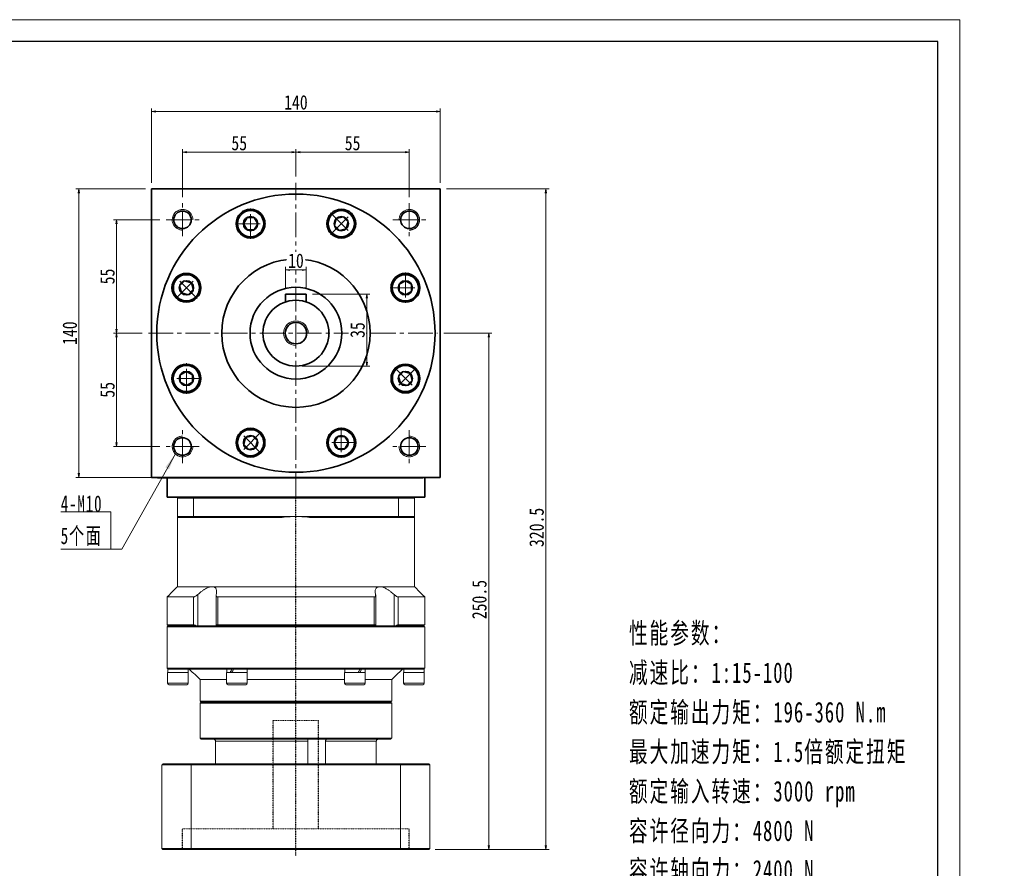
# Model space of a CAD drawing. Header units: millimetres. Extents: x -4 to 910, y 0 to 628.
# Tile 6 of 6: x 432 to 910, y 217 to 628. Entities that reach past the tile are written whole.
import ezdxf

# ---------------------------------------------------------------- set-up
doc = ezdxf.new("R2010")
doc.units = ezdxf.units.MM
doc.set_wipeout_variables(frame=1)
doc.linetypes.add('DASHED', pattern=[0.2, 0.1, -0.1])
doc.linetypes.add('点画线', pattern=[18, 12, -2, 2, -2])
for name, color, linetype, lineweight in [('EB0', 7, 'Continuous', 35), ('中心线层', 1, '点画线', 18), ('图框_外框线', 7, 'Continuous', 18), ('尺寸线层', 3, 'Continuous', 18), ('粗实线', 7, 'Continuous', 40), ('粗实线层', 7, 'Continuous', 35)]:
    doc.layers.add(name, color=color, linetype=linetype, lineweight=lineweight)
doc.styles.add('宋体', font='SimSun.ttf', dxfattribs={"width": 0.8})
doc.styles.add('标准', font='SimSun.ttf', dxfattribs={"width": 0.667})
doc.dimstyles.new('A水平标注$0', dxfattribs={"dimtxt": 3.5, "dimasz": 2, "dimexe": 1.5, "dimexo": 3, "dimgap": 1.1, "dimtad": 1, "dimtoh": 1, "dimdec": 4, "dimdsep": 46, "dimtxsty": '宋体', "dimblk": 'OPEN', "dimcen": 3, "dimclrd": 3, "dimclre": 3, "dimclrt": 6, "dimadec": 0, "dimazin": 0, "dimtm": 1e-09, "dimtfac": 1, "dimtdec": 4, "dimtix": 1, "dimtmove": 0, "dimatfit": 3, "dimldrblk": 'OPEN', "dimfxl": 0, "dimlwd": 13, "dimlwe": 13, "dimarcsym": 0})

# ---------------------------------------------------------------- blocks, each defined once
blk = doc.blocks.new('*X5')
at = {"layer": '尺寸线层', "linetype": 'Continuous'}
blk.add_hatch(color=0, dxfattribs=at).paths.add_polyline_path([(31.37, 46.34), (28.29, 38.78), (26.53, 39.77)], flags=0)
at = {"layer": '尺寸线层', "color": 0, "linetype": 'Continuous'}
blk.add_line((31.37, 46.34), (5.4, 0), dxfattribs=at)
at = {"layer": '尺寸线层', "color": 0}
for p, q in [((0, 18.1), (-24.14, 18.1)), ((0, 0), (0, 18.1)), ((0, 0), (-24.14, 0)), ((5.4, 0), (0, 0))]:
    blk.add_line(p, q, dxfattribs=at)
at = {"layer": '尺寸线层', "color": 0, "insert": (-4.05, 1.62), "char_height": 8.1, "width": 40.1721, "attachment_point": 9, "line_spacing_factor": 1.15057, "style": '标准'}
blk.add_mtext('\\T1.1;4-M10\\P5个面', dxfattribs=at)
blk = doc.blocks.new('_Open')
at = {"color": 0, "linetype": 'ByBlock', "lineweight": -2}
for p, q in [((-1, 0.17), (0, 0)), ((-1, -0.17), (0, 0)), ((0, 0), (-1, 0))]:
    blk.add_line(p, q, dxfattribs=at)
blk = doc.blocks.new('*D22')
at = {"layer": 'Defpoints', "color": 0, "transparency": 16777216}
for p in [(636.35, 583.69), (496.35, 546.16), (636.35, 546.16)]:
    blk.add_point(p, dxfattribs=at)
at = {"layer": '尺寸线层', "color": 3, "lineweight": 13, "transparency": 16777216}
for p, q in [((496.35, 549.16), (496.35, 585.19)), ((498.35, 583.69), (634.35, 583.69)), ((636.35, 549.16), (636.35, 585.19))]:
    blk.add_line(p, q, dxfattribs=at)
at = {"layer": '尺寸线层', "color": 3, "lineweight": 13, "transparency": 16777216, "xscale": 2, "yscale": 2, "zscale": 2, "rotation": 180}
blk.add_blockref('_Open', (496.35, 583.69), dxfattribs=at)
at = {"layer": '尺寸线层', "color": 3, "lineweight": 13, "transparency": 16777216, "xscale": 2, "yscale": 2, "zscale": 2}
blk.add_blockref('_Open', (636.35, 583.69), dxfattribs=at)
at = {"layer": '尺寸线层', "color": 6, "transparency": 16777216, "insert": (566.35, 588.11), "char_height": 7, "attachment_point": 5, "style": '宋体', "bg_fill": 3, "box_fill_scale": 1.1, "bg_fill_color": 257, "bg_fill_transparency": 0}
blk.add_mtext('140', dxfattribs=at)
blk = doc.blocks.new('*D23')
at = {"layer": 'Defpoints', "color": 0, "transparency": 16777216}
for p in [(511.35, 563.95), (566.35, 549.16), (511.35, 539.16)]:
    blk.add_point(p, dxfattribs=at)
at = {"layer": '尺寸线层', "color": 3, "lineweight": 13, "transparency": 16777216}
for p, q in [((511.35, 542.16), (511.35, 565.45)), ((564.35, 563.95), (513.35, 563.95)), ((566.35, 552.16), (566.35, 565.45))]:
    blk.add_line(p, q, dxfattribs=at)
at = {"layer": '尺寸线层', "color": 3, "lineweight": 13, "transparency": 16777216, "xscale": 2, "yscale": 2, "zscale": 2, "rotation": 180}
blk.add_blockref('_Open', (511.35, 563.95), dxfattribs=at)
at = {"layer": '尺寸线层', "color": 3, "lineweight": 13, "transparency": 16777216, "xscale": 2, "yscale": 2, "zscale": 2}
blk.add_blockref('_Open', (566.35, 563.95), dxfattribs=at)
at = {"layer": '尺寸线层', "color": 6, "transparency": 16777216, "insert": (538.85, 568.34), "char_height": 7, "attachment_point": 5, "style": '宋体', "bg_fill": 3, "box_fill_scale": 1.1, "bg_fill_color": 257, "bg_fill_transparency": 0}
blk.add_mtext('55', dxfattribs=at)
blk = doc.blocks.new('*D24')
at = {"layer": 'Defpoints', "color": 0, "transparency": 16777216}
for p in [(621.35, 563.95), (566.35, 549.16), (621.35, 539.16)]:
    blk.add_point(p, dxfattribs=at)
at = {"layer": '尺寸线层', "color": 3, "lineweight": 13, "transparency": 16777216}
for p, q in [((566.35, 552.16), (566.35, 565.45)), ((568.35, 563.95), (619.35, 563.95)), ((621.35, 542.16), (621.35, 565.45))]:
    blk.add_line(p, q, dxfattribs=at)
at = {"layer": '尺寸线层', "color": 3, "lineweight": 13, "transparency": 16777216, "xscale": 2, "yscale": 2, "zscale": 2, "rotation": 180}
blk.add_blockref('_Open', (566.35, 563.95), dxfattribs=at)
at = {"layer": '尺寸线层', "color": 3, "lineweight": 13, "transparency": 16777216, "xscale": 2, "yscale": 2, "zscale": 2}
blk.add_blockref('_Open', (621.35, 563.95), dxfattribs=at)
at = {"layer": '尺寸线层', "color": 6, "transparency": 16777216, "insert": (593.85, 568.34), "char_height": 7, "attachment_point": 5, "style": '宋体', "bg_fill": 3, "box_fill_scale": 1.1, "bg_fill_color": 257, "bg_fill_transparency": 0}
blk.add_mtext('55', dxfattribs=at)
blk = doc.blocks.new('*D25')
at = {"layer": 'Defpoints', "color": 0, "transparency": 16777216}
for p in [(479.32, 531.16), (503.35, 531.16), (494.78, 476.16)]:
    blk.add_point(p, dxfattribs=at)
at = {"layer": '尺寸线层', "color": 3, "lineweight": 13, "transparency": 16777216}
for p, q in [((500.35, 531.16), (477.82, 531.16)), ((479.32, 478.16), (479.32, 529.16)), ((491.78, 476.16), (477.82, 476.16))]:
    blk.add_line(p, q, dxfattribs=at)
at = {"layer": '尺寸线层', "color": 3, "lineweight": 13, "transparency": 16777216, "xscale": 2, "yscale": 2, "zscale": 2}
for p, rotation in [((479.32, 531.16), 90), ((479.32, 476.16), 270)]:
    blk.add_blockref('_Open', p, dxfattribs=dict(at, rotation=rotation))
at = {"layer": '尺寸线层', "color": 6, "transparency": 16777216, "insert": (474.93, 503.66), "char_height": 7, "attachment_point": 5, "rotation": 90, "style": '宋体', "bg_fill": 3, "box_fill_scale": 1.1, "bg_fill_color": 257, "bg_fill_transparency": 0}
blk.add_mtext('55', dxfattribs=at)
blk = doc.blocks.new('*D26')
at = {"layer": 'Defpoints', "color": 0, "transparency": 16777216}
for p in [(494.78, 476.16), (479.32, 421.16), (503.35, 421.16)]:
    blk.add_point(p, dxfattribs=at)
at = {"layer": '尺寸线层', "color": 3, "lineweight": 13, "transparency": 16777216}
for p, q in [((491.78, 476.16), (477.82, 476.16)), ((479.32, 474.16), (479.32, 423.16)), ((500.35, 421.16), (477.82, 421.16))]:
    blk.add_line(p, q, dxfattribs=at)
at = {"layer": '尺寸线层', "color": 3, "lineweight": 13, "transparency": 16777216, "xscale": 2, "yscale": 2, "zscale": 2}
for p, rotation in [((479.32, 476.16), 90), ((479.32, 421.16), 270)]:
    blk.add_blockref('_Open', p, dxfattribs=dict(at, rotation=rotation))
at = {"layer": '尺寸线层', "color": 6, "transparency": 16777216, "insert": (474.93, 448.66), "char_height": 7, "attachment_point": 5, "rotation": 90, "style": '宋体', "bg_fill": 3, "box_fill_scale": 1.1, "bg_fill_color": 257, "bg_fill_transparency": 0}
blk.add_mtext('55', dxfattribs=at)
blk = doc.blocks.new('*D27')
at = {"layer": 'Defpoints', "color": 0, "transparency": 16777216}
for p in [(496.35, 546.16), (461.08, 406.16), (499.22, 406.16)]:
    blk.add_point(p, dxfattribs=at)
at = {"layer": '尺寸线层', "color": 3, "lineweight": 13, "transparency": 16777216}
for p, q in [((493.35, 546.16), (459.58, 546.16)), ((461.08, 544.16), (461.08, 408.16)), ((496.22, 406.16), (459.58, 406.16))]:
    blk.add_line(p, q, dxfattribs=at)
at = {"layer": '尺寸线层', "color": 3, "lineweight": 13, "transparency": 16777216, "xscale": 2, "yscale": 2, "zscale": 2}
for p, rotation in [((461.08, 546.16), 90), ((461.08, 406.16), 270)]:
    blk.add_blockref('_Open', p, dxfattribs=dict(at, rotation=rotation))
at = {"layer": '尺寸线层', "color": 6, "transparency": 16777216, "insert": (456.66, 476.16), "char_height": 7, "attachment_point": 5, "rotation": 90, "style": '宋体', "bg_fill": 3, "box_fill_scale": 1.1, "bg_fill_color": 257, "bg_fill_transparency": 0}
blk.add_mtext('140', dxfattribs=at)
blk = doc.blocks.new('*X6')
at = {"layer": '中心线层', "linetype": '点画线', "lineweight": 18}
for p, q in [((0, -7.37), (0, 7.37)), ((-7.37, 0), (7.37, 0))]:
    blk.add_line(p, q, dxfattribs=at)
at = {"layer": '粗实线层'}
for p, q in [((-3.46, 0), (-1.73, 3)), ((-3.46, 0), (-1.73, -3)), ((-1.73, 3), (1.73, 3)), ((3.46, 0), (1.73, 3)), ((3.46, 0), (1.73, 3)), ((3.46, 0), (1.73, -3)), ((-1.73, -3), (1.73, -3))]:
    blk.add_line(p, q, dxfattribs=at)
blk.add_circle((0, 0), 3.46, dxfattribs=at)
for start, end in [(0, 180), (180, 360)]:
    blk.add_arc((0, 0), 6.37, start, end, dxfattribs=at)
blk = doc.blocks.new('*D28')
at = {"layer": 'Defpoints', "color": 0, "transparency": 16777216}
for p in [(571.35, 495.16), (566.35, 460.16), (600.69, 460.16)]:
    blk.add_point(p, dxfattribs=at)
at = {"layer": '尺寸线层', "color": 3, "lineweight": 13, "transparency": 16777216}
for p, q in [((574.35, 495.16), (602.19, 495.16)), ((600.69, 493.16), (600.69, 462.16)), ((569.35, 460.16), (602.19, 460.16))]:
    blk.add_line(p, q, dxfattribs=at)
at = {"layer": '尺寸线层', "color": 3, "lineweight": 13, "transparency": 16777216, "xscale": 2, "yscale": 2, "zscale": 2}
for p, rotation in [((600.69, 495.16), 90), ((600.69, 460.16), 270)]:
    blk.add_blockref('_Open', p, dxfattribs=dict(at, rotation=rotation))
at = {"layer": '尺寸线层', "color": 6, "transparency": 16777216, "insert": (596.27, 477.66), "char_height": 7, "attachment_point": 5, "rotation": 90, "style": '宋体', "bg_fill": 3, "box_fill_scale": 1.1, "bg_fill_color": 257, "bg_fill_transparency": 0}
blk.add_mtext('35', dxfattribs=at)
blk = doc.blocks.new('*D29')
at = {"layer": 'Defpoints', "color": 0, "transparency": 16777216}
for p in [(561.35, 495.16), (571.35, 495.16)]:
    blk.add_point(p, dxfattribs=at)
at = {"layer": '尺寸线层', "color": 3, "lineweight": 13, "transparency": 16777216}
for p, q in [((561.35, 498.16), (561.35, 508.36)), ((569.35, 506.86), (563.35, 506.86)), ((571.35, 498.16), (571.35, 508.36))]:
    blk.add_line(p, q, dxfattribs=at)
at = {"layer": '尺寸线层', "color": 3, "lineweight": 13, "transparency": 16777216, "xscale": 2, "yscale": 2, "zscale": 2, "rotation": 180}
blk.add_blockref('_Open', (561.35, 506.86), dxfattribs=at)
at = {"layer": '尺寸线层', "color": 3, "lineweight": 13, "transparency": 16777216, "xscale": 2, "yscale": 2, "zscale": 2}
blk.add_blockref('_Open', (571.35, 506.86), dxfattribs=at)
at = {"layer": '尺寸线层', "color": 6, "transparency": 16777216, "insert": (566.35, 511.28), "char_height": 7, "attachment_point": 5, "style": '宋体', "bg_fill": 3, "box_fill_scale": 1.1, "bg_fill_color": 257, "bg_fill_transparency": 0}
blk.add_mtext('10', dxfattribs=at)
at = {"layer": 'Defpoints', "color": 0, "transparency": 16777216}
blk.add_point((561.35, 506.86), dxfattribs=at)
blk = doc.blocks.new('*D34')
at = {"layer": 'Defpoints', "color": 0, "transparency": 16777216}
for p in [(636.35, 546.16), (630.95, 225.66), (687.64, 225.66)]:
    blk.add_point(p, dxfattribs=at)
at = {"layer": '尺寸线层', "color": 3, "lineweight": 13, "transparency": 16777216}
for p, q in [((639.35, 546.16), (689.14, 546.16)), ((687.64, 544.16), (687.64, 227.66)), ((633.95, 225.66), (689.14, 225.66))]:
    blk.add_line(p, q, dxfattribs=at)
at = {"layer": '尺寸线层', "color": 3, "lineweight": 13, "transparency": 16777216, "xscale": 2, "yscale": 2, "zscale": 2}
for p, rotation in [((687.64, 546.16), 90), ((687.64, 225.66), 270)]:
    blk.add_blockref('_Open', p, dxfattribs=dict(at, rotation=rotation))
at = {"layer": '尺寸线层', "color": 6, "transparency": 16777216, "insert": (683.14, 381.91), "char_height": 7, "attachment_point": 5, "rotation": 90, "style": '宋体', "bg_fill": 3, "box_fill_scale": 1.1, "bg_fill_color": 257, "bg_fill_transparency": 0}
blk.add_mtext('320.5', dxfattribs=at)
blk = doc.blocks.new('*D35')
at = {"layer": 'Defpoints', "color": 0, "transparency": 16777216}
for p in [(635.1, 476.16), (630.95, 225.66), (659.88, 225.66)]:
    blk.add_point(p, dxfattribs=at)
at = {"layer": '尺寸线层', "color": 3, "lineweight": 13, "transparency": 16777216}
for p, q in [((638.1, 476.16), (661.38, 476.16)), ((659.88, 474.16), (659.88, 227.66)), ((633.95, 225.66), (661.38, 225.66))]:
    blk.add_line(p, q, dxfattribs=at)
at = {"layer": '尺寸线层', "color": 3, "lineweight": 13, "transparency": 16777216, "xscale": 2, "yscale": 2, "zscale": 2}
for p, rotation in [((659.88, 476.16), 90), ((659.88, 225.66), 270)]:
    blk.add_blockref('_Open', p, dxfattribs=dict(at, rotation=rotation))
at = {"layer": '尺寸线层', "color": 6, "transparency": 16777216, "insert": (655.38, 346.91), "char_height": 7, "attachment_point": 5, "rotation": 90, "style": '宋体', "bg_fill": 3, "box_fill_scale": 1.1, "bg_fill_color": 257, "bg_fill_transparency": 0}
blk.add_mtext('250.5', dxfattribs=at)

msp = doc.modelspace()

# ---------------------------------------------------------------- linework, layer by layer
at = {"color": 7, "linetype": 'Continuous', "lineweight": 15}
for p, q in [((516.83884, 396.65998), (509.34894, 396.65998)), ((615.85904, 396.65998), (516.83884, 396.65998)), ((623.34894, 396.65998), (615.85904, 396.65998)), ((508.84894, 396.15998), (516.65236, 396.15998)), ((508.84894, 396.15998), (508.84894, 387.15998)), ((516.65236, 396.15998), (616.04552, 396.15998)), ((516.65236, 387.15998), (516.65236, 396.15998)), ((616.04552, 396.15998), (616.04552, 387.15998)), ((616.04552, 396.15998), (623.84894, 396.15998)), ((623.84894, 387.15998), (623.84894, 396.15998)), ((516.65236, 387.15998), (508.84894, 387.15998)), ((566.34894, 387.15998), (516.65236, 387.15998)), ((616.04552, 387.15998), (566.34894, 387.15998)), ((623.84894, 387.15998), (616.04552, 387.15998)), ((509.34894, 386.65998), (516.83884, 386.65998)), ((516.83884, 386.65998), (558.78257, 386.65998)), ((573.91532, 386.65998), (615.85904, 386.65998)), ((615.85904, 386.65998), (623.34894, 386.65998)), ((525.6903, 353.15998), (508.84894, 353.15998)), ((518.70371, 334.15998), (518.70371, 349.30736)), ((607.00758, 353.15998), (525.6903, 353.15998)), ((623.84894, 353.15998), (607.00758, 353.15998)), ((613.99418, 349.30736), (613.99418, 334.15998)), ((516.66494, 348.15998), (503.84894, 348.15998)), ((516.66494, 348.15998), (516.66494, 334.65998)), ((604.26661, 348.15998), (528.43127, 348.15998)), ((528.43127, 334.65998), (528.43127, 348.15998)), ((604.26661, 348.15998), (604.26661, 334.65998)), ((616.03295, 334.65998), (616.03295, 348.15998)), ((516.66494, 334.65998), (503.84894, 334.65998)), ((604.26661, 334.65998), (528.43127, 334.65998)), ((503.84894, 333.65998), (566.34894, 333.65998)), ((566.34894, 334.15998), (504.34894, 334.15998)), ((504.34894, 334.15998), (517.88631, 334.15998)), ((527.67888, 334.15998), (605.019, 334.15998)), ((628.34894, 334.15998), (566.34894, 334.15998)), ((614.81157, 334.15998), (628.34894, 334.15998)), ((509.09894, 311.55998), (504.09894, 311.55998)), ((504.15894, 313.15998), (504.34894, 313.15998)), ((504.36502, 313.15998), (504.24608, 313.15998)), ((504.36502, 313.15998), (534.1342, 313.15998)), ((514.09894, 311.55998), (509.09894, 311.55998)), ((542.05407, 311.55998), (532.72394, 311.55998)), ((535.25394, 313.15998), (534.1342, 313.15998)), ((535.25394, 313.15998), (535.34894, 313.15998)), ((535.31909, 313.15998), (536.05394, 313.15998)), ((536.57977, 313.15998), (536.09751, 313.15998)), ((536.57977, 313.15998), (596.11812, 313.15998)), ((542.72394, 311.55998), (542.05407, 311.55998)), ((599.97394, 311.55998), (589.97394, 311.55998)), ((597.44394, 313.15998), (596.11812, 313.15998)), ((597.3788, 313.15998), (598.20037, 313.15998)), ((598.20037, 313.15998), (598.1455, 313.15998)), ((598.56369, 313.15998), (598.20037, 313.15998)), ((598.56369, 313.15998), (628.33286, 313.15998)), ((628.53894, 313.15998), (628.34894, 313.15998)), ((628.4518, 313.15998), (628.34894, 313.15998)), ((509.09894, 306.30998), (504.09894, 306.30998)), ((514.09894, 306.30998), (509.09894, 306.30998)), ((532.72394, 308.15998), (519.84894, 308.15998)), ((542.05407, 306.30998), (532.72394, 306.30998)), ((542.72394, 306.30998), (542.05407, 306.30998)), ((589.97394, 308.15998), (542.72394, 308.15998)), ((599.97394, 306.30998), (589.97394, 306.30998)), ((612.84894, 308.15998), (599.97394, 308.15998)), ((504.84894, 305.55998), (509.09894, 305.55998)), ((509.09894, 305.55998), (513.34894, 305.55998)), ((533.47394, 305.55998), (541.40455, 305.55998)), ((541.40455, 305.55998), (541.97394, 305.55998)), ((590.72394, 305.55998), (599.22394, 305.55998)), ((619.34894, 305.55998), (627.84894, 305.55998)), ((612.84894, 297.65998), (519.84894, 297.65998)), ((519.84894, 296.65998), (566.34894, 296.65998)), ((520.34894, 297.15998), (612.34894, 297.15998)), ((566.34894, 297.15998), (520.34894, 297.15998)), ((612.34894, 297.15998), (566.34894, 297.15998)), ((566.34894, 296.65998), (612.84894, 296.65998)), ((612.84894, 279.65998), (519.84894, 279.65998)), ((520.34894, 279.15998), (612.34894, 279.15998)), ((527.34818, 278.15998), (572.17738, 278.15998)), ((527.34818, 267.15998), (527.34818, 278.15998)), ((572.17738, 278.15998), (572.17738, 267.15998)), ((580.70879, 267.15998), (580.70879, 278.15998)), ((580.70879, 278.15998), (605.34971, 278.15998)), ((605.34971, 278.15998), (605.34971, 267.15998)), ((501.34894, 266.75998), (515.54294, 266.75998)), ((501.34894, 266.75998), (501.34894, 226.05998)), ((515.68091, 267.15998), (501.74894, 267.15998)), ((515.54294, 266.75998), (515.54294, 226.05998)), ((515.54294, 266.75998), (617.15495, 266.75998)), ((617.01698, 267.15998), (515.68091, 267.15998)), ((617.15495, 266.75998), (617.15495, 226.05998)), ((515.54294, 226.05998), (501.34894, 226.05998)), ((501.74894, 225.65998), (515.68091, 225.65998)), ((617.15495, 226.05998), (515.54294, 226.05998)), ((515.68091, 225.65998), (617.01698, 225.65998))]:
    msp.add_line(p, q, dxfattribs=at)
at = {"color": 1, "linetype": 'DASHED'}
msp.add_line((566.34894, 222.79607), (566.34894, 396.65998), dxfattribs=at)
at = {"color": 6, "linetype": 'DASHED', "lineweight": 15}
for p, q in [((555.34894, 288.15998), (577.34894, 288.15998)), ((511.34894, 235.65998), (621.34894, 235.65998))]:
    msp.add_line(p, q, dxfattribs=at)
at = {"color": 6, "linetype": 'DASHED'}
for p, q in [((555.34894, 235.65998), (555.34894, 288.15998)), ((577.34894, 235.65998), (577.34894, 288.15998)), ((511.34894, 225.65998), (511.34894, 235.65998)), ((621.34894, 225.65998), (621.34894, 235.65998))]:
    msp.add_line(p, q, dxfattribs=at)
at = {"color": 7, "linetype": 'Continuous', "lineweight": 0}
for centre, start, end in [((511.34894, 531.15998), 0, 195), ((621.34894, 531.15998), 270, 105), ((511.34894, 421.15998), 90, 285), ((621.34894, 421.15998), 180, 15)]:
    msp.add_arc(centre, 5, start, end, dxfattribs=at)
at = {"color": 7, "linetype": 'Continuous', "lineweight": 15}
for centre, radius, start, end in [((566.34894, 329.65998), 57.5, 90, 97.5614297), ((566.34894, 329.65998), 57.5, 82.4385703, 90), ((504.84894, 306.30998), 0.75, 180, 270), ((513.34894, 306.30998), 0.75, 270, 0), ((533.47394, 306.30998), 0.75, 180, 270), ((541.97394, 306.30998), 0.75, 270, 0), ((590.72394, 306.30998), 0.75, 180, 270), ((599.22394, 306.30998), 0.75, 270, 0), ((619.34894, 306.30998), 0.75, 180, 270)]:
    msp.add_arc(centre, radius, start, end, dxfattribs=at)
at = {"color": 7, "linetype": 'Continuous', "lineweight": 15, "extrusion": (0, 0, -1)}
for centre, major_axis, ratio, start_param, end_param in [((509.09894, 311.55998), (0, 8.55633), 0.577350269, 4.71238898, 4.900492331), ((509.09894, 313.15998), (0, 8.55633), 0.577350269, 4.618754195, 4.71238898), ((537.72394, 313.15998), (4.54557, 8.49348), 0.227735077, 4.403003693, 4.591107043), ((537.72394, 311.55998), (4.54557, 8.49348), 0.227735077, 4.591107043, 4.779210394), ((537.72394, 313.15998), (3.07332, 5.74255), 0.227735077, 4.466025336, 4.591107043), ((594.97394, 313.15998), (4.54557, 8.49348), 0.227735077, 1.44951439, 1.63761774), ((594.97394, 311.55998), (3.07332, 5.74255), 0.227735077, 1.32443269, 1.44951439), ((594.97394, 311.55998), (4.54557, 8.49348), 0.227735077, 1.261411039, 1.44951439), ((623.59894, 313.15998), (0, 8.55633), 0.577350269, 1.570796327, 1.758899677), ((623.59894, 311.55998), (0, 8.55633), 0.577350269, 1.477161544, 1.570796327)]:
    msp.add_ellipse(centre, major_axis=major_axis, ratio=ratio, start_param=start_param, end_param=end_param, dxfattribs=at)
at = {"color": 7, "linetype": 'Continuous', "lineweight": 15}
for points in [[(508.84894, 396.15998), (509.34894, 396.65998)], [(516.65236, 396.15998), (516.83884, 396.65998)], [(616.04552, 396.15998), (615.85904, 396.65998)], [(623.34894, 396.65998), (623.84894, 396.15998)], [(508.84894, 353.15998), (508.84894, 387.15998)], [(508.84894, 387.15998), (509.34894, 386.65998)], [(516.65236, 387.15998), (516.83884, 386.65998)], [(616.04552, 387.15998), (615.85904, 386.65998)], [(623.34894, 386.65998), (623.84894, 387.15998)], [(623.84894, 387.15998), (623.84894, 353.15998)], [(503.84894, 348.15998), (508.84894, 353.15998)], [(527.64464, 334.15998), (527.64464, 348.92989)], [(605.05325, 348.93019), (605.05325, 334.15998)], [(503.84894, 334.65998), (503.84894, 348.15998)], [(504.34894, 334.15998), (503.84894, 334.65998)], [(503.84894, 333.65998), (504.34894, 334.15998)], [(503.84894, 313.65998), (503.84894, 333.65998)], [(504.34894, 313.15998), (503.84894, 313.65998)], [(504.09894, 306.30998), (504.09894, 311.55998)], [(514.03894, 313.15998), (514.03894, 311.55998)], [(514.09894, 311.55998), (514.09894, 306.30998)], [(519.84894, 308.15998), (514.59894, 313.15998)], [(532.72394, 306.30998), (532.72394, 311.55998)], [(532.78394, 311.55998), (532.78394, 313.15998)], [(542.66394, 313.15998), (542.66394, 311.55998)], [(542.72394, 311.55998), (542.72394, 306.30998)], [(589.97394, 306.30998), (589.97394, 311.55998)], [(590.03394, 311.55998), (590.03394, 313.15998)], [(599.91394, 313.15998), (599.91394, 311.55998)], [(599.97394, 311.55998), (599.97394, 306.30998)], [(618.09894, 313.15998), (612.84894, 308.15998)], [(618.59894, 306.30998), (618.59894, 311.55998)], [(618.65894, 311.55998), (618.65894, 313.15998)], [(519.84894, 297.65998), (519.84894, 308.15998)], [(612.84894, 308.15998), (612.84894, 297.65998)], [(520.34894, 297.15998), (519.84894, 297.65998)], [(519.84894, 296.65998), (520.34894, 297.15998)], [(519.84894, 279.65998), (519.84894, 296.65998)], [(612.84894, 297.65998), (612.34894, 297.15998)], [(612.34894, 297.15998), (612.84894, 296.65998)], [(612.84894, 296.65998), (612.84894, 279.65998)], [(520.34894, 279.15998), (519.84894, 279.65998)], [(612.84894, 279.65998), (612.34894, 279.15998)], [(501.34894, 266.75998), (501.74894, 267.15998)], [(515.54294, 266.75998), (515.68091, 267.15998)], [(617.15495, 266.75998), (617.01698, 267.15998)], [(501.34894, 226.05998), (501.74894, 225.65998)], [(515.68091, 225.65998), (515.54294, 226.05998)], [(617.01698, 225.65998), (617.15495, 226.05998)]]:
    msp.add_open_spline(points, degree=1, dxfattribs=at)
for points, knots in [([(518.70371, 349.30736), (518.44505, 349.08584), (518.01824, 348.72031), (517.39146, 348.35695), (516.95553, 348.18531), (516.75076, 348.16746), (516.66494, 348.15998)], [0, 0, 0, 0, 0.923658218, 1.524159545, 2.020218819, 2.378137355, 2.378137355, 2.378137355, 2.378137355]), ([(525.6903, 353.15998), (525.28878, 353.12162), (524.45763, 353.04221), (523.1254, 352.48819), (521.90018, 351.79999), (520.41209, 350.79821), (519.39267, 349.9086), (518.70371, 349.30736)], [0, 0, 0, 0, 1.493533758, 3.091577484, 4.322036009, 5.554470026, 8.123989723, 8.123989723, 8.123989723, 8.123989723]), ([(527.69566, 349.30736), (527.74714, 349.54061), (527.85052, 350.00898), (527.90536, 350.72851), (527.84955, 351.45674), (527.63775, 352.09316), (527.29342, 352.58351), (526.87502, 352.90578), (526.36643, 353.10149), (525.96056, 353.15745), (525.72239, 353.15968), (525.6903, 353.15998)], [0, 0, 0, 0, 0.626246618, 1.257495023, 2.032414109, 2.823629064, 3.42820033, 4.048095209, 4.555440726, 5.077036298, 5.158257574, 5.158257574, 5.158257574, 5.158257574]), ([(528.43127, 348.15998), (528.36303, 348.16329), (528.22418, 348.17003), (528.05147, 348.22327), (527.90799, 348.30457), (527.78461, 348.42411), (527.69181, 348.5889), (527.64312, 348.80252), (527.64076, 349.04333), (527.67725, 349.21883), (527.69566, 349.30736)], [0, 0, 0, 0, 0.165195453, 0.336098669, 0.501143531, 0.67031152, 0.899665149, 1.135559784, 1.381616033, 1.632058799, 1.632058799, 1.632058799, 1.632058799]), ([(605.00222, 349.30736), (605.02398, 349.19715), (605.06812, 348.97359), (605.04217, 348.7064), (604.96328, 348.50071), (604.85859, 348.36233), (604.72081, 348.25901), (604.57403, 348.19834), (604.42022, 348.1655), (604.31812, 348.16183), (604.26661, 348.15998)], [0, 0, 0, 0, 0.312581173, 0.634124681, 0.837734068, 1.046108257, 1.214079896, 1.386575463, 1.508153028, 1.631948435, 1.631948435, 1.631948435, 1.631948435]), ([(607.00758, 353.15998), (606.82677, 353.15082), (606.46056, 353.13227), (605.99163, 352.98195), (605.59019, 352.74272), (605.21967, 352.35987), (604.93652, 351.8029), (604.79736, 351.05687), (604.80925, 350.21917), (604.93757, 349.61286), (605.00222, 349.30736)], [0, 0, 0, 0, 0.468845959, 0.949596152, 1.451964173, 1.965089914, 2.734777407, 3.526210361, 4.335728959, 5.157885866, 5.157885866, 5.157885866, 5.157885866]), ([(613.99418, 349.30736), (613.46753, 349.77229), (612.616, 350.52402), (611.3259, 351.45629), (610.01173, 352.27337), (608.53679, 352.94902), (607.48235, 353.15556), (607.04005, 353.15968), (607.00758, 353.15998)], [0, 0, 0, 0, 1.982297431, 3.205120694, 4.453658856, 6.379550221, 7.997496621, 8.125663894, 8.125663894, 8.125663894, 8.125663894]), ([(616.03295, 348.15998), (615.91228, 348.17397), (615.67147, 348.20188), (615.16527, 348.4294), (614.58169, 348.79684), (614.19429, 349.13347), (613.99418, 349.30736)], [0, 0, 0, 0, 0.48914015, 0.976123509, 1.653805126, 2.377879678, 2.377879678, 2.377879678, 2.377879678]), ([(516.66494, 334.65998), (516.78548, 334.64582), (517.02603, 334.61755), (517.46464, 334.42385), (517.74942, 334.24564), (517.88631, 334.15998)], [0, 0, 0, 0, 0.457440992, 0.912864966, 1.334419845, 1.334419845, 1.334419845, 1.334419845]), ([(527.67888, 334.15998), (527.72725, 334.27076), (527.81617, 334.47443), (528.10248, 334.63576), (528.3356, 334.65293), (528.43127, 334.65998)], [0, 0, 0, 0, 0.4023771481, 0.7397651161, 0.974629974, 0.974629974, 0.974629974, 0.974629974]), ([(604.26661, 334.65998), (604.40044, 334.64582), (604.66751, 334.61755), (604.91278, 334.42385), (604.98452, 334.24564), (605.019, 334.15998)], [0, 0, 0, 0, 0.33430891, 0.6671437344, 0.9752262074, 0.9752262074, 0.9752262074, 0.9752262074]), ([(614.81157, 334.15998), (614.99155, 334.27076), (615.32243, 334.47443), (615.75056, 334.63576), (615.95077, 334.65293), (616.03295, 334.65998)], [0, 0, 0, 0, 0.551089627, 1.013171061, 1.334838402, 1.334838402, 1.334838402, 1.334838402]), ([(527.34818, 278.15998), (527.33794, 278.27006), (527.31748, 278.49021), (527.1579, 278.7851), (526.91869, 279.01303), (526.6412, 279.14077), (526.45069, 279.1544), (526.37272, 279.15998)], [0, 0, 0, 0, 0.324175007, 0.648284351, 0.979229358, 1.316860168, 1.550819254, 1.550819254, 1.550819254, 1.550819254]), ([(572.14736, 279.03646), (572.14688, 279.02899), (572.14391, 278.9819), (572.15656, 278.79872), (572.17272, 278.50571), (572.17583, 278.27524), (572.17738, 278.15998)], [0, 0, 0, 0, 0.0513915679, 0.3237471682, 0.6004135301, 0.8771995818, 0.8771995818, 0.8771995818, 0.8771995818]), ([(580.70879, 278.15998), (580.71542, 278.27006), (580.72867, 278.49021), (580.82801, 278.7851), (580.96445, 279.01303), (581.10611, 279.14077), (581.18864, 279.1544), (581.22241, 279.15998)], [0, 0, 0, 0, 0.251379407, 0.502707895, 0.759337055, 1.021150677, 1.202572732, 1.202572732, 1.202572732, 1.202572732]), ([(606.32517, 279.15998), (606.30827, 279.1597), (606.18296, 279.15763), (605.95073, 279.1043), (605.67007, 278.92905), (605.46117, 278.66564), (605.36162, 278.39179), (605.35274, 278.21898), (605.34971, 278.15998)], [0, 0, 0, 0, 0.05070556, 0.376081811, 0.704498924, 1.040598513, 1.377079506, 1.551483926, 1.551483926, 1.551483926, 1.551483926])]:
    msp.add_open_spline(points, degree=3, knots=knots, dxfattribs=at)
at = {"layer": 'EB0'}
msp.add_line((623.84894, 396.65998), (621.34894, 396.65998), dxfattribs=at)
at = {"layer": '中心线层'}
for p, q in [((566.34894, 396.65998), (566.34894, 549.15998)), ((511.34894, 523.15998), (511.34894, 539.15998)), ((621.34894, 539.15998), (621.34894, 523.15998)), ((503.34894, 531.15998), (519.34894, 531.15998)), ((613.34894, 531.15998), (629.34894, 531.15998)), ((494.78294, 476.15998), (635.09894, 476.15998)), ((511.34894, 413.15998), (511.34894, 429.15998)), ((621.34894, 429.15998), (621.34894, 413.15998)), ((519.34894, 421.15998), (503.34894, 421.15998)), ((629.34894, 421.15998), (613.34894, 421.15998))]:
    msp.add_line(p, q, dxfattribs=at)
at = {"layer": '粗实线', "color": 0, "lineweight": 40}
msp.add_line((499.21694, 406.15998), (627.84894, 406.15998), dxfattribs=at)
at = {"layer": '粗实线层'}
for p, q in [((496.34894, 406.15998), (496.34894, 546.15998)), ((496.34894, 546.15998), (636.34894, 546.15998)), ((636.34894, 406.15998), (636.34894, 546.15998)), ((571.34894, 495.15998), (561.34894, 495.15998)), ((561.34894, 495.15998), (561.34894, 491.35867)), ((571.34894, 495.15998), (571.34894, 491.35867)), ((503.84894, 396.65998), (503.84894, 406.15998)), ((628.84894, 396.65998), (628.84894, 406.15998)), ((628.84894, 396.65998), (503.84894, 396.65998))]:
    msp.add_line(p, q, dxfattribs=at)
msp.add_lwpolyline([(636.34894, 406.15998), (496.34894, 406.15998)], dxfattribs=at)
for centre, radius in [((511.34894, 531.15998), 4.25), ((544.33563, 529.30482), 7), ((588.36225, 529.30482), 7), ((621.34894, 531.15998), 4.25), ((566.34894, 476.15998), 36), ((513.20411, 498.17329), 7), ((619.49378, 498.17329), 7), ((566.34894, 476.15998), 22.25), ((566.34894, 476.15998), 16), ((513.20411, 454.14667), 7), ((619.49378, 454.14667), 7), ((544.33563, 423.01515), 7), ((588.36225, 423.01515), 7), ((511.34894, 421.15998), 4.25), ((621.34894, 421.15998), 4.25)]:
    msp.add_circle(centre, radius, dxfattribs=at)
at = {"layer": '粗实线层', "lineweight": 18}
for centre, start, end in [((511.34894, 531.15998), 0, 271.9231652), ((621.34894, 531.15998), 270, 181.9231652), ((511.34894, 421.15998), 90, 1.9231652), ((621.34894, 421.15998), 180, 91.9231652)]:
    msp.add_arc(centre, 5, start, end, dxfattribs=at)

# ---------------------------------------------------------------- block references
at = {"layer": '尺寸线层'}
msp.add_blockref('*X5', (476.50417, 371.32714), dxfattribs=at)

# ---------------------------------------------------------------- texts
at = {"layer": '尺寸线层', "insert": (727.92226, 335.64604), "char_height": 10, "width": 193.6716619, "attachment_point": 1, "line_spacing_factor": 1.15057, "style": '标准'}
msp.add_mtext('{\\T1.1;性能参数：\\P减速比：1:15-100\\P额定输出力矩：196-360 N.m\\P最大加速力矩：1.5倍额定扭矩\\P额定输入转速：3000 rpm\\P容许径向力：4800 N\\P容许轴向力：2400 N\\P回程间隙：≤1\\f宋体|b0|i0|c0|p2;2\\f宋体|b0|i0|c134|p2; arcmin\\P使用寿命：＞20000 h\\P使用温度：-10℃~80℃}', dxfattribs=at)

# ---------------------------------------------------------------- next in the draw order: dimensions: what is measured, and where the dimension line sits
at = {"layer": '尺寸线层'}
dim = msp.add_linear_dim(base=(636.34894, 583.68849), p1=(496.34894, 546.15998), p2=(636.34894, 546.15998), dimstyle='A水平标注$0', override={"dimtxt": 7, "dimgap": 1, "dimblk": 'Open', "dimtfill": 1, "dimtfillclr": 256}, dxfattribs=at)
dim.commit()
dim.dimension.update_dxf_attribs({"geometry": '*D22', "text_midpoint": (566.34894, 583.68849), "dimtype": 160})
dim = msp.add_linear_dim(base=(479.31721, 531.15998), p1=(494.78294, 476.15998), p2=(503.34894, 531.15998), angle=90, dimstyle='A水平标注$0', override={"dimtxt": 7, "dimgap": 1, "dimblk": 'Open', "dimtfill": 1, "dimtfillclr": 256}, dxfattribs=at)
dim.commit()
dim.dimension.update_dxf_attribs({"geometry": '*D25', "text_midpoint": (479.31721, 503.65998), "dimtype": 160})

# ---------------------------------------------------------------- next in the draw order: wipeouts: each hides what was drawn before it
msp.add_wipeout([(550.70965, 529.28306), (550.62898, 530.29321), (550.62898, 530.29321), (550.09888, 532.00372), (549.11329, 533.49889), (547.75024, 534.66034), (546.11761, 535.39614), (544.34465, 535.64806), (544.34465, 535.64806), (542.57168, 535.39614), (540.93905, 534.66034), (539.576, 533.49889), (538.59041, 532.00372), (538.06031, 530.29321), (538.06031, 530.29321), (537.97965, 529.28306), (537.97965, 529.28306), (538.19653, 527.63567), (538.83239, 526.10056), (539.84391, 524.78232), (541.16215, 523.7708), (542.69726, 523.13494), (544.34465, 522.91806), (544.34465, 522.91806), (546.31154, 523.22958), (548.0859, 524.13366), (549.49404, 525.5418), (550.39812, 527.31616)]).dxf.layer = '粗实线层'

# ---------------------------------------------------------------- next in the draw order: block references
at = {"layer": '粗实线层'}
msp.add_blockref('*X6', (544.34465, 529.28306), dxfattribs=at)

# ---------------------------------------------------------------- next in the draw order: dimensions: what is measured, and where the dimension line sits
at = {"layer": '尺寸线层'}
dim = msp.add_linear_dim(base=(511.34894, 563.95421), p1=(566.34894, 549.15998), p2=(511.34894, 539.15998), dimstyle='A水平标注$0', override={"dimtxt": 7, "dimgap": 1, "dimblk": 'Open', "dimtfill": 1, "dimtfillclr": 256}, dxfattribs=at)
dim.commit()
dim.dimension.update_dxf_attribs({"geometry": '*D23', "text_midpoint": (538.84894, 563.95421), "dimtype": 160})
dim = msp.add_linear_dim(base=(479.31721, 421.15998), p1=(494.78294, 476.15998), p2=(503.34894, 421.15998), angle=270, dimstyle='A水平标注$0', override={"dimtxt": 7, "dimgap": 1, "dimblk": 'Open', "dimtfill": 1, "dimtfillclr": 256}, dxfattribs=at)
dim.commit()
dim.dimension.update_dxf_attribs({"geometry": '*D26', "text_midpoint": (479.31721, 448.65998), "dimtype": 160})

# ---------------------------------------------------------------- next in the draw order: dimensions: what is measured, and where the dimension line sits
dim = msp.add_linear_dim(base=(621.34894, 563.95421), p1=(566.34894, 549.15998), p2=(621.34894, 539.15998), dimstyle='A水平标注$0', override={"dimtxt": 7, "dimgap": 1, "dimblk": 'Open', "dimtfill": 1, "dimtfillclr": 256}, dxfattribs=at)
dim.commit()
dim.dimension.update_dxf_attribs({"geometry": '*D24', "text_midpoint": (593.84894, 563.95421), "dimtype": 160})
dim = msp.add_linear_dim(base=(461.0824, 406.15998), p1=(496.34894, 546.15998), p2=(499.21694, 406.15998), angle=270, dimstyle='A水平标注$0', override={"dimtxt": 7, "dimgap": 1, "dimblk": 'Open', "dimtfill": 1, "dimtfillclr": 256}, dxfattribs=at)
dim.commit()
dim.dimension.update_dxf_attribs({"geometry": '*D27', "text_midpoint": (461.0824, 476.15998), "dimtype": 160})

# ---------------------------------------------------------------- next in the draw order: linework, layer by layer
at = {"layer": '粗实线', "color": 0, "lineweight": 40}
msp.add_line((499.21694, 406.15998), (627.84894, 406.15998), dxfattribs=at)
at = {"layer": '粗实线层'}
msp.add_circle((566.34894, 476.15998), 67.5, dxfattribs=at)

# ---------------------------------------------------------------- next in the draw order: dimensions: what is measured, and where the dimension line sits
at = {"layer": '尺寸线层'}
dim = msp.add_linear_dim(base=(600.68801, 460.15998), p1=(571.34894, 495.15998), p2=(566.34894, 460.15998), angle=270, dimstyle='A水平标注$0', override={"dimtxt": 7, "dimgap": 1, "dimblk": 'Open', "dimtfill": 1, "dimtfillclr": 256}, dxfattribs=at)
dim.commit()
dim.dimension.update_dxf_attribs({"geometry": '*D28', "text_midpoint": (600.68801, 477.65998), "dimtype": 160})

# ---------------------------------------------------------------- next in the draw order: wipeouts: each hides what was drawn before it
for points in [[(592.85398, 524.78232), (593.51122, 525.55365), (593.51122, 525.55365), (594.3459, 527.138), (594.70623, 528.89215), (594.56367, 530.67725), (593.92952, 532.35198), (592.85398, 533.78379), (592.85398, 533.78379), (591.42217, 534.85934), (589.74743, 535.49349), (587.96234, 535.63604), (586.20819, 535.27572), (584.62383, 534.44103), (584.62383, 534.44103), (583.85251, 533.78379), (583.85251, 533.78379), (582.84099, 532.46556), (582.20512, 530.93044), (581.98824, 529.28306), (582.20512, 527.63567), (582.84099, 526.10056), (583.85251, 524.78232), (583.85251, 524.78232), (585.46359, 523.6118), (587.35754, 522.99642), (589.34895, 522.99642), (591.24289, 523.6118)], [(517.7266, 502.66501), (516.95528, 503.32226), (516.95528, 503.32226), (515.37092, 504.15694), (513.61677, 504.51727), (511.83168, 504.37471), (510.15694, 503.74056), (508.72514, 502.66501), (508.72514, 502.66501), (507.64959, 501.23321), (507.01544, 499.55847), (506.87288, 497.77338), (507.23321, 496.01923), (508.06789, 494.43487), (508.06789, 494.43487), (508.72514, 493.66355), (508.72514, 493.66355), (510.04337, 492.65203), (511.57849, 492.01616), (513.22587, 491.79928), (514.87325, 492.01616), (516.40837, 492.65203), (517.7266, 493.66355), (517.7266, 493.66355), (518.89713, 495.27463), (519.51251, 497.16857), (519.51251, 499.15999), (518.89713, 501.05393)], [(619.47202, 491.79928), (620.48217, 491.87995), (620.48217, 491.87995), (622.19268, 492.41005), (623.68785, 493.39563), (624.8493, 494.75868), (625.5851, 496.39131), (625.83702, 498.16428), (625.83702, 498.16428), (625.5851, 499.93725), (624.8493, 501.56988), (623.68785, 502.93293), (622.19268, 503.91851), (620.48217, 504.44861), (620.48217, 504.44861), (619.47202, 504.52928), (619.47202, 504.52928), (617.82463, 504.3124), (616.28952, 503.67653), (614.97128, 502.66501), (613.95976, 501.34678), (613.3239, 499.81166), (613.10702, 498.16428), (613.10702, 498.16428), (613.41854, 496.19739), (614.32262, 494.42303), (615.73076, 493.01489), (617.50512, 492.11081)], [(513.22587, 460.52069), (512.21572, 460.44002), (512.21572, 460.44002), (510.5052, 459.90992), (509.01004, 458.92433), (507.84859, 457.56128), (507.11279, 455.92865), (506.86087, 454.15569), (506.86087, 454.15569), (507.11279, 452.38272), (507.84859, 450.75009), (509.01004, 449.38704), (510.5052, 448.40145), (512.21572, 447.87135), (512.21572, 447.87135), (513.22587, 447.79069), (513.22587, 447.79069), (514.87325, 448.00757), (516.40837, 448.64343), (517.7266, 449.65495), (518.73812, 450.97319), (519.37399, 452.5083), (519.59087, 454.15569), (519.59087, 454.15569), (519.27934, 456.12258), (518.37526, 457.89694), (516.96712, 459.30508), (515.19276, 460.20916)], [(614.97128, 449.65495), (615.74261, 448.99771), (615.74261, 448.99771), (617.32696, 448.16303), (619.08111, 447.8027), (620.86621, 447.94525), (622.54094, 448.5794), (623.97275, 449.65495), (623.97275, 449.65495), (625.0483, 451.08676), (625.68245, 452.76149), (625.825, 454.54659), (625.46468, 456.30074), (624.62999, 457.88509), (624.62999, 457.88509), (623.97275, 458.65642), (623.97275, 458.65642), (622.65452, 459.66794), (621.1194, 460.3038), (619.47202, 460.52069), (617.82463, 460.3038), (616.28952, 459.66794), (614.97128, 458.65642), (614.97128, 458.65642), (613.80076, 457.04533), (613.18538, 455.15139), (613.18538, 453.15998), (613.80076, 451.26604)], [(539.84391, 427.53764), (539.18667, 426.76632), (539.18667, 426.76632), (538.35199, 425.18196), (537.99166, 423.42781), (538.13421, 421.64272), (538.76836, 419.96798), (539.84391, 418.53617), (539.84391, 418.53617), (541.27572, 417.46063), (542.95045, 416.82648), (544.73555, 416.68392), (546.4897, 417.04425), (548.07406, 417.87893), (548.07406, 417.87893), (548.84538, 418.53617), (548.84538, 418.53617), (549.8569, 419.85441), (550.49276, 421.38953), (550.70965, 423.03691), (550.49276, 424.68429), (549.8569, 426.21941), (548.84538, 427.53764), (548.84538, 427.53764), (547.2343, 428.70817), (545.34035, 429.32355), (543.34894, 429.32355), (541.455, 428.70817)], [(581.98824, 423.03691), (582.06891, 422.02676), (582.06891, 422.02676), (582.59901, 420.31624), (583.58459, 418.82108), (584.94764, 417.65963), (586.58027, 416.92382), (588.35324, 416.67191), (588.35324, 416.67191), (590.12621, 416.92382), (591.75884, 417.65963), (593.12189, 418.82108), (594.10747, 420.31624), (594.63757, 422.02676), (594.63757, 422.02676), (594.71824, 423.03691), (594.71824, 423.03691), (594.50136, 424.68429), (593.86549, 426.21941), (592.85398, 427.53764), (591.53574, 428.54916), (590.00062, 429.18503), (588.35324, 429.40191), (588.35324, 429.40191), (586.38635, 429.09038), (584.61199, 428.1863), (583.20385, 426.77816), (582.29977, 425.0038)]]:
    msp.add_wipeout(points).dxf.layer = '粗实线层'

# ---------------------------------------------------------------- next in the draw order: linework, layer by layer
at = {"layer": '粗实线层'}
msp.add_circle((566.34894, 476.15998), 5.2, dxfattribs=at)
at = {"layer": '粗实线层', "lineweight": 18}
msp.add_arc((566.34894, 476.15998), 6, 0, 270, dxfattribs=at)

# ---------------------------------------------------------------- next in the draw order: block references
at = {"layer": '粗实线层'}
for p, rotation in [((588.35324, 529.28306), 315.0000000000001), ((513.22587, 498.16428), 45.00000000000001), ((619.47202, 498.16428), 270), ((619.47202, 454.15569), 225), ((513.22587, 454.15569), 90), ((544.34465, 423.03691), 135.0000000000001), ((588.35324, 423.03691), 180)]:
    msp.add_blockref('*X6', p, dxfattribs=dict(at, rotation=rotation))

# ---------------------------------------------------------------- next in the draw order: dimensions: what is measured, and where the dimension line sits
at = {"layer": '尺寸线层'}
dim = msp.add_linear_dim(base=(561.34894, 506.8613), p1=(571.34894, 495.15998), p2=(561.34894, 495.15998), dimstyle='A水平标注$0', override={"dimtxt": 7, "dimgap": 1, "dimblk": 'Open', "dimtfill": 1, "dimtfillclr": 256}, dxfattribs=at)
dim.commit()
dim.dimension.update_dxf_attribs({"geometry": '*D29', "text_midpoint": (566.34894, 506.8613), "dimtype": 160})

# ---------------------------------------------------------------- next in the draw order: linework, layer by layer
at = {"layer": '图框_外框线', "color": 3}
msp.add_lwpolyline([(0, 0), (888.4368, 0), (888.4368, 628.25174), (0, 628.25174)], close=True, dxfattribs=at)
at = {"layer": '图框_外框线', "color": 3, "lineweight": 25}
msp.add_lwpolyline([(52.88314, 10.57663), (877.86017, 10.57663), (877.86017, 617.67511), (52.88314, 617.67511)], close=True, dxfattribs=at)

# ---------------------------------------------------------------- next in the draw order: dimensions: what is measured, and where the dimension line sits
at = {"layer": '尺寸线层'}
dim = msp.add_linear_dim(base=(687.63737, 225.65998), p1=(636.34894, 546.15998), p2=(630.94894, 225.65998), angle=90, dimstyle='A水平标注$0', override={"dimtxt": 7, "dimgap": 1}, dxfattribs=at)
dim.commit()
dim.dimension.update_dxf_attribs({"geometry": '*D34', "text_midpoint": (687.63737, 381.91015), "dimtype": 160})

# ---------------------------------------------------------------- next in the draw order: dimensions: what is measured, and where the dimension line sits
dim = msp.add_linear_dim(base=(659.88024, 225.65998), p1=(635.09894, 476.15998), p2=(630.94894, 225.65998), angle=90, dimstyle='A水平标注$0', override={"dimtxt": 7, "dimgap": 1}, dxfattribs=at)
dim.commit()
dim.dimension.update_dxf_attribs({"geometry": '*D35', "text_midpoint": (659.88024, 346.91015), "dimtype": 160})

# ---------------------------------------------------------------- next in the draw order: linework, layer by layer
at = {"color": 7, "linetype": 'Continuous', "lineweight": 15}
for p, q in [((628.84894, 348.15998), (616.03295, 348.15998)), ((628.84894, 334.65998), (616.03295, 334.65998)), ((566.34894, 333.65998), (628.84894, 333.65998)), ((628.84894, 313.65998), (503.84894, 313.65998)), ((628.59894, 311.55998), (618.59894, 311.55998)), ((628.59894, 306.30998), (618.59894, 306.30998)), ((630.94894, 267.15998), (617.01698, 267.15998)), ((617.15495, 266.75998), (631.34894, 266.75998)), ((631.34894, 266.75998), (631.34894, 226.05998)), ((617.01698, 225.65998), (630.94894, 225.65998)), ((631.34894, 226.05998), (617.15495, 226.05998))]:
    msp.add_line(p, q, dxfattribs=at)
msp.add_arc((627.84894, 306.30998), 0.75, 270, 0, dxfattribs=at)
for points in [[(623.84894, 353.15998), (628.84894, 348.15998)], [(628.84894, 348.15998), (628.84894, 334.65998)], [(628.84894, 334.65998), (628.34894, 334.15998)], [(628.34894, 334.15998), (628.84894, 333.65998)], [(628.84894, 333.65998), (628.84894, 313.65998)], [(628.84894, 313.65998), (628.34894, 313.15998)], [(628.59894, 311.55998), (628.59894, 306.30998)], [(630.94894, 267.15998), (631.34894, 266.75998)], [(630.94894, 225.65998), (631.34894, 226.05998)]]:
    msp.add_open_spline(points, degree=1, dxfattribs=at)

doc.saveas('drawing.dxf')
